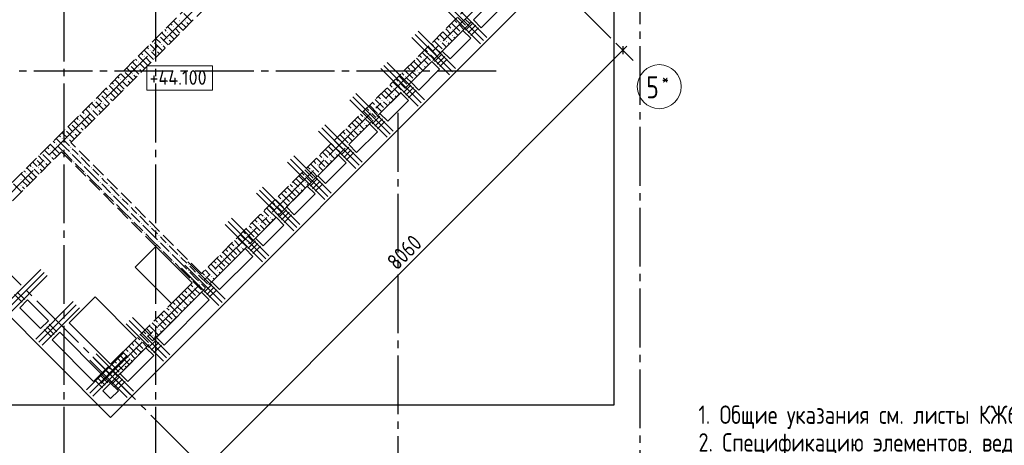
# Model space of a CAD drawing. Header units: millimetres. Extents: x 0 to 37092, y 0 to 42000.
# Tile 3 of 12: x 10450 to 23868, y 9176 to 14969. Entities that reach past the tile are written whole.
import ezdxf

# ---------------------------------------------------------------- set-up
doc = ezdxf.new("R2010")
doc.units = ezdxf.units.MM
doc.linetypes.add('______2', pattern=[270, 200, -70])
doc.linetypes.add('______5', pattern=[1100, 800, -100, 100, -100])
for name, color, linetype, lineweight in [('Standard', 7, 'Continuous', 25), ('Высотные отметки', 7, 'Continuous', 25), ('ЖБ Перекрытие верхний уровень', 7, 'Continuous', 35), ('ЖБ Стена верхний уровень', 7, 'Continuous', 35), ('Обрамление проемов стержнями', 7, 'Continuous', 25), ('Оси', 40, '______5', 18), ('Ребро вкладыша арматура S1', 7, 'Continuous', 25)]:
    doc.layers.add(name, color=color, linetype=linetype, lineweight=lineweight)
doc.layers.add('Ребро вкладыша арматура поперечная AW', color=7, linetype='Continuous', lineweight=18, true_color=0x5a2814)
doc.styles.add('GOST 2.304-81', font='txt')
doc.styles.add('ISOCPEUR', font='txt')

msp = doc.modelspace()

# ---------------------------------------------------------------- hatches: boundary and pattern name
at = {"layer": 'ЖБ Стена верхний уровень', "linetype": 'Continuous', "lineweight": 18, "transparency": 33554687}
for points in [[(12621, 14953), (12627, 14960), (12634, 14953), (12627, 14947)], [(12701, 14953), (12707, 14960), (12714, 14953), (12707, 14947)], [(16421, 14913), (16427, 14920), (16434, 14913), (16427, 14907)], [(12461, 14793), (12467, 14800), (12474, 14793), (12467, 14787)], [(12541, 14873), (12547, 14880), (12554, 14873), (12547, 14867)], [(16341, 14833), (16347, 14840), (16354, 14833), (16347, 14827)], [(12270, 14677), (12274, 14673), (12267, 14667), (12264, 14670)], [(12350, 14757), (12354, 14753), (12347, 14747), (12344, 14750)], [(12381, 14633), (12387, 14640), (12394, 14633), (12387, 14627)], [(12461, 14713), (12467, 14720), (12474, 14713), (12467, 14707)], [(16181, 14673), (16187, 14680), (16194, 14673), (16187, 14667)], [(16261, 14673), (16267, 14680), (16274, 14673), (16267, 14667)], [(16341, 14753), (16347, 14760), (16354, 14753), (16347, 14747)], [(12221, 14553), (12227, 14560), (12234, 14553), (12227, 14547)], [(12301, 14553), (12307, 14560), (12314, 14553), (12307, 14547)], [(16021, 14513), (16027, 14520), (16034, 14513), (16027, 14507)], [(16101, 14593), (16107, 14600), (16114, 14593), (16107, 14587)], [(12061, 14393), (12067, 14400), (12074, 14393), (12067, 14387)], [(12141, 14473), (12147, 14480), (12154, 14473), (12147, 14467)], [(15941, 14433), (15947, 14440), (15954, 14433), (15947, 14427)], [(15941, 14353), (15947, 14360), (15954, 14353), (15947, 14347)], [(11870, 14277), (11874, 14273), (11867, 14267), (11864, 14270)], [(11950, 14357), (11954, 14353), (11947, 14347), (11944, 14350)], [(11981, 14233), (11987, 14240), (11994, 14233), (11987, 14227)], [(12061, 14313), (12067, 14320), (12074, 14313), (12067, 14307)], [(15781, 14273), (15787, 14280), (15794, 14273), (15787, 14267)], [(15861, 14273), (15867, 14280), (15874, 14273), (15867, 14267)], [(11821, 14153), (11827, 14160), (11834, 14153), (11827, 14147)], [(11901, 14153), (11907, 14160), (11914, 14153), (11907, 14147)], [(15621, 14113), (15627, 14120), (15634, 14113), (15627, 14107)], [(15701, 14193), (15707, 14200), (15714, 14193), (15707, 14187)], [(11550, 13957), (11554, 13953), (11547, 13947), (11544, 13950)], [(11661, 13993), (11667, 14000), (11674, 13993), (11667, 13987)], [(11741, 14073), (11747, 14080), (11754, 14073), (11747, 14067)], [(15541, 14033), (15547, 14040), (15554, 14033), (15547, 14027)], [(15541, 13953), (15547, 13960), (15554, 13953), (15547, 13947)], [(11470, 13877), (11474, 13873), (11467, 13867), (11464, 13870)], [(11581, 13833), (11587, 13840), (11594, 13833), (11587, 13827)], [(11661, 13913), (11667, 13920), (11674, 13913), (11667, 13907)], [(15381, 13873), (15387, 13880), (15394, 13873), (15387, 13867)], [(15461, 13873), (15467, 13880), (15474, 13873), (15467, 13867)], [(11421, 13753), (11427, 13760), (11434, 13753), (11427, 13747)], [(11501, 13753), (11507, 13760), (11514, 13753), (11507, 13747)], [(15221, 13713), (15227, 13720), (15234, 13713), (15227, 13707)], [(15301, 13793), (15307, 13800), (15314, 13793), (15307, 13787)], [(11150, 13557), (11154, 13553), (11147, 13547), (11144, 13550)], [(11261, 13593), (11267, 13600), (11274, 13593), (11267, 13587)], [(11341, 13673), (11347, 13680), (11354, 13673), (11347, 13667)], [(15141, 13633), (15147, 13640), (15154, 13633), (15147, 13627)], [(15141, 13553), (15147, 13560), (15154, 13553), (15147, 13547)], [(11070, 13477), (11074, 13473), (11067, 13467), (11064, 13470)], [(11181, 13433), (11187, 13440), (11194, 13433), (11187, 13427)], [(11261, 13513), (11267, 13520), (11274, 13513), (11267, 13507)], [(14981, 13473), (14987, 13480), (14994, 13473), (14987, 13467)], [(15061, 13473), (15067, 13480), (15074, 13473), (15067, 13467)], [(11021, 13353), (11027, 13360), (11034, 13353), (11027, 13347)], [(11101, 13353), (11107, 13360), (11114, 13353), (11107, 13347)], [(14821, 13313), (14827, 13320), (14834, 13313), (14827, 13307)], [(14901, 13393), (14907, 13400), (14914, 13393), (14907, 13387)], [(10750, 13157), (10754, 13153), (10747, 13147), (10744, 13150)], [(10861, 13193), (10867, 13200), (10874, 13193), (10867, 13187)], [(10941, 13273), (10947, 13280), (10954, 13273), (10947, 13267)], [(11141, 13233), (11147, 13240), (11154, 13233), (11147, 13227)], [(11141, 13153), (11147, 13160), (11154, 13153), (11147, 13147)], [(14741, 13233), (14747, 13240), (14754, 13233), (14747, 13227)], [(14741, 13153), (14747, 13160), (14754, 13153), (14747, 13147)], [(10670, 13077), (10674, 13073), (10667, 13067), (10664, 13070)], [(10781, 13033), (10787, 13040), (10794, 13033), (10787, 13027)], [(10861, 13113), (10867, 13120), (10874, 13113), (10867, 13107)], [(11181, 13033), (11187, 13040), (11194, 13033), (11187, 13027)], [(11261, 13113), (11267, 13120), (11274, 13113), (11267, 13107)], [(14581, 13073), (14587, 13080), (14594, 13073), (14587, 13067)], [(14661, 13073), (14667, 13080), (14674, 13073), (14667, 13067)], [(10621, 12953), (10627, 12960), (10634, 12953), (10627, 12947)], [(10701, 12953), (10707, 12960), (10714, 12953), (10707, 12947)], [(11301, 12993), (11307, 13000), (11314, 12993), (11307, 12987)], [(11421, 12953), (11427, 12960), (11434, 12953), (11427, 12947)], [(14421, 12913), (14427, 12920), (14434, 12913), (14427, 12907)], [(14501, 12993), (14507, 13000), (14514, 12993), (14507, 12987)], [(10461, 12793), (10467, 12800), (10474, 12793), (10467, 12787)], [(10541, 12873), (10547, 12880), (10554, 12873), (10547, 12867)], [(11341, 12873), (11347, 12880), (11354, 12873), (11347, 12867)], [(11541, 12833), (11547, 12840), (11554, 12833), (11547, 12827)], [(11541, 12753), (11547, 12760), (11554, 12753), (11547, 12747)], [(14341, 12833), (14347, 12840), (14354, 12833), (14347, 12827)], [(14341, 12753), (14347, 12760), (14354, 12753), (14347, 12747)], [(10461, 12713), (10467, 12720), (10474, 12713), (10467, 12707)], [(11581, 12633), (11587, 12640), (11594, 12633), (11587, 12627)], [(11661, 12713), (11667, 12720), (11674, 12713), (11667, 12707)], [(14181, 12673), (14187, 12680), (14194, 12673), (14187, 12667)], [(14261, 12673), (14267, 12680), (14274, 12673), (14267, 12667)], [(11701, 12593), (11707, 12600), (11714, 12593), (11707, 12587)], [(11741, 12473), (11747, 12480), (11754, 12473), (11747, 12467)], [(11821, 12553), (11827, 12560), (11834, 12553), (11827, 12547)], [(14021, 12513), (14027, 12520), (14034, 12513), (14027, 12507)], [(14101, 12593), (14107, 12600), (14114, 12593), (14107, 12587)], [(11941, 12433), (11947, 12440), (11954, 12433), (11947, 12427)], [(11941, 12353), (11947, 12360), (11954, 12353), (11947, 12347)], [(13941, 12433), (13947, 12440), (13954, 12433), (13947, 12427)], [(13941, 12353), (13947, 12360), (13954, 12353), (13947, 12347)], [(11981, 12233), (11987, 12240), (11994, 12233), (11987, 12227)], [(12061, 12313), (12067, 12320), (12074, 12313), (12067, 12307)], [(13781, 12273), (13787, 12280), (13794, 12273), (13787, 12267)], [(13861, 12273), (13867, 12280), (13874, 12273), (13867, 12267)], [(12101, 12193), (12107, 12200), (12114, 12193), (12107, 12187)], [(12141, 12073), (12147, 12080), (12154, 12073), (12147, 12067)], [(12221, 12153), (12227, 12160), (12234, 12153), (12227, 12147)], [(13621, 12113), (13627, 12120), (13634, 12113), (13627, 12107)], [(13701, 12193), (13707, 12200), (13714, 12193), (13707, 12187)], [(12341, 12033), (12347, 12040), (12354, 12033), (12347, 12027)], [(12341, 11953), (12347, 11960), (12354, 11953), (12347, 11947)], [(13541, 12033), (13547, 12040), (13554, 12033), (13547, 12027)], [(13541, 11953), (13547, 11960), (13554, 11953), (13547, 11947)], [(12381, 11833), (12387, 11840), (12394, 11833), (12387, 11827)], [(12461, 11913), (12467, 11920), (12474, 11913), (12467, 11907)], [(13381, 11873), (13387, 11880), (13394, 11873), (13387, 11867)], [(13461, 11873), (13467, 11880), (13474, 11873), (13467, 11867)], [(12501, 11793), (12507, 11800), (12514, 11793), (12507, 11787)], [(12541, 11673), (12547, 11680), (12554, 11673), (12547, 11667)], [(12621, 11753), (12627, 11760), (12634, 11753), (12627, 11747)], [(13221, 11713), (13227, 11720), (13234, 11713), (13227, 11707)], [(13301, 11793), (13307, 11800), (13314, 11793), (13307, 11787)], [(12741, 11633), (12747, 11640), (12754, 11633), (12747, 11627)], [(12741, 11553), (12747, 11560), (12754, 11553), (12747, 11547)], [(13141, 11633), (13147, 11640), (13154, 11633), (13147, 11627)], [(13141, 11553), (13147, 11560), (13154, 11553), (13147, 11547)], [(12781, 11433), (12787, 11440), (12794, 11433), (12787, 11427)], [(12861, 11513), (12867, 11520), (12874, 11513), (12867, 11507)], [(12981, 11473), (12987, 11480), (12994, 11473), (12987, 11467)], [(13061, 11473), (13067, 11480), (13074, 11473), (13067, 11467)], [(12821, 11313), (12827, 11320), (12834, 11313), (12827, 11307)], [(12901, 11393), (12907, 11400), (12914, 11393), (12907, 11387)], [(12741, 11233), (12747, 11240), (12754, 11233), (12747, 11227)], [(12741, 11153), (12747, 11160), (12754, 11153), (12747, 11147)], [(12581, 11073), (12587, 11080), (12594, 11073), (12587, 11067)], [(12661, 11073), (12667, 11080), (12674, 11073), (12667, 11067)], [(12421, 10913), (12427, 10920), (12434, 10913), (12427, 10907)], [(12501, 10993), (12507, 11000), (12514, 10993), (12507, 10987)], [(12341, 10833), (12347, 10840), (12354, 10833), (12347, 10827)], [(12341, 10753), (12347, 10760), (12354, 10753), (12347, 10747)], [(12181, 10673), (12187, 10680), (12194, 10673), (12187, 10667)], [(12261, 10673), (12267, 10680), (12274, 10673), (12267, 10667)], [(12021, 10513), (12027, 10520), (12034, 10513), (12027, 10507)], [(12101, 10593), (12107, 10600), (12114, 10593), (12107, 10587)], [(11941, 10433), (11947, 10440), (11954, 10433), (11947, 10427)], [(11941, 10353), (11947, 10360), (11954, 10353), (11947, 10347)], [(11701, 10193), (11707, 10200), (11714, 10193), (11707, 10187)], [(11781, 10273), (11787, 10280), (11794, 10273), (11787, 10267)], [(11861, 10273), (11867, 10280), (11874, 10273), (11867, 10267)], [(11621, 10113), (11627, 10120), (11634, 10113), (11627, 10107)]]:
    msp.add_hatch(color=7, dxfattribs=at).paths.add_polyline_path(points, flags=16)

# ---------------------------------------------------------------- linework, layer by layer
at = {"layer": 'Standard', "color": 251, "linetype": 'Continuous', "lineweight": -3, "true_color": 0x656565, "transparency": 33554687}
for q in [(18581, 14643), (18758, 14466), (18669, 14555)]:
    msp.add_line((18669, 14555), q, dxfattribs=at)
at = {"layer": 'Standard', "color": 7, "linetype": 'Continuous', "lineweight": 13, "transparency": 33554687}
for q in [(12970, 8855), (18722, 14608)]:
    msp.add_line((18669, 14555), q, dxfattribs=at)
at = {"layer": 'Standard', "color": 7, "linetype": 'Continuous', "lineweight": 25, "transparency": 33554687}
msp.add_line((18669, 14608), (18669, 14502), dxfattribs=at)
at = {"layer": 'Standard', "color": 254, "linetype": 'Continuous', "lineweight": 25, "true_color": 0xc4c4ff, "transparency": 33554687}
msp.add_lwpolyline([(5073, 9727), (18552, 9727), (18552, 40398), (5073, 40398), (5073, 9727)], dxfattribs=at)
at = {"layer": 'Высотные отметки', "color": 7, "linetype": 'Continuous', "lineweight": 18, "transparency": 33554687}
msp.add_lwpolyline([(12182, 14010), (13077, 14010), (13077, 14343), (12182, 14343), (12182, 14010)], dxfattribs=at)
at = {"layer": 'ЖБ Перекрытие верхний уровень', "color": 7, "linetype": 'Continuous', "lineweight": 25, "transparency": 33554687}
for p, q in [((11689, 9556), (18209, 16076)), ((16632, 14966), (16915, 15249)), ((6195, 15051), (11689, 9556)), ((17021, 15142), (16738, 14860)), ((16738, 14860), (16632, 14966)), ((16208, 14541), (16491, 14824)), ((16491, 14824), (16597, 14718)), ((16597, 14718), (16314, 14435)), ((16314, 14435), (16208, 14541)), ((15783, 14117), (16066, 14400)), ((16066, 14400), (16172, 14294)), ((16172, 14294), (15890, 14011)), ((15890, 14011), (15783, 14117)), ((15359, 13693), (15642, 13976)), ((15642, 13976), (15748, 13870)), ((15748, 13870), (15465, 13587)), ((15465, 13587), (15359, 13693)), ((14935, 13269), (15218, 13551)), ((15324, 13445), (15041, 13163)), ((15218, 13551), (15324, 13445)), ((15041, 13163), (14935, 13269)), ((14511, 12844), (14793, 13127)), ((14900, 13021), (14617, 12738)), ((14793, 13127), (14900, 13021)), ((14617, 12738), (14511, 12844)), ((14086, 12420), (14369, 12703)), ((14369, 12703), (14475, 12597)), ((14475, 12597), (14192, 12314)), ((14192, 12314), (14086, 12420)), ((13662, 11996), (13945, 12279)), ((13945, 12279), (14051, 12173)), ((14051, 12173), (13768, 11890)), ((13768, 11890), (13662, 11996)), ((12304, 11883), (12022, 11600)), ((12799, 11388), (12304, 11883)), ((13068, 11402), (13521, 11854)), ((13521, 11854), (13627, 11748)), ((13627, 11748), (13174, 11296)), ((12022, 11600), (12517, 11105)), ((12517, 11105), (12799, 11388)), ((13174, 11296), (13068, 11402)), ((10452, 11048), (10558, 11154)), ((10558, 11154), (10841, 10872)), ((11477, 11197), (11124, 10843)), ((12043, 10631), (11477, 11197)), ((12312, 10645), (12927, 11260)), ((13033, 11154), (12418, 10539)), ((12927, 11260), (13033, 11154)), ((10735, 10765), (10452, 11048)), ((10841, 10872), (10735, 10765)), ((11124, 10843), (11689, 10278)), ((10890, 10610), (10996, 10716)), ((11456, 10044), (10890, 10610)), ((10996, 10716), (11562, 10150)), ((11689, 10278), (12043, 10631)), ((12418, 10539), (12312, 10645)), ((11817, 10150), (12170, 10504)), ((12170, 10504), (12276, 10398)), ((12276, 10398), (11923, 10044)), ((11562, 10150), (11456, 10044)), ((11923, 10044), (11817, 10150)), ((11583, 9917), (11689, 10023)), ((11689, 10023), (11795, 9917)), ((11689, 9811), (11583, 9917)), ((11795, 9917), (11689, 9811))]:
    msp.add_line(p, q, dxfattribs=at)
at = {"layer": 'ЖБ Стена верхний уровень', "color": 251, "linetype": '______2', "lineweight": 13, "true_color": 0x656565, "transparency": 33554687}
for p, q in [((15833, 18240), (9780, 12187)), ((11145, 13297), (15960, 18112)), ((17742, 16330), (12927, 11515)), ((11689, 10023), (17869, 16203)), ((12927, 11515), (11145, 13297)), ((9780, 11932), (11018, 13170)), ((11018, 13170), (12799, 11388)), ((12799, 11388), (11562, 10150)), ((11562, 10150), (11689, 10023))]:
    msp.add_line(p, q, dxfattribs=at)
at = {"layer": 'ЖБ Стена верхний уровень', "color": 9, "linetype": 'Continuous', "lineweight": 18, "true_color": 0xc7c7c7, "transparency": 33554687}
for p, q in [((12687, 15053), (12794, 14946)), ((12507, 14914), (12527, 14893)), ((12647, 14853), (12547, 14954)), ((12647, 14933), (12714, 14866)), ((12727, 14933), (12754, 14906)), ((16336, 14924), (16447, 14813)), ((16376, 14964), (16407, 14933)), ((16416, 15004), (16527, 14893)), ((16583, 14917), (16527, 14973)), ((12407, 14773), (12387, 14794)), ((12447, 14733), (12407, 14773)), ((12427, 14834), (12447, 14813)), ((12567, 14773), (12467, 14874)), ((12487, 14773), (12554, 14706)), ((12567, 14853), (12634, 14786)), ((12567, 14773), (12594, 14746)), ((12647, 14853), (12674, 14826)), ((16176, 14764), (16247, 14693)), ((16216, 14804), (16247, 14773)), ((16247, 14773), (16343, 14677)), ((16256, 14844), (16327, 14773)), ((16296, 14884), (16327, 14853)), ((16407, 14773), (16367, 14813)), ((16423, 14757), (16407, 14773)), ((16503, 14837), (16447, 14893)), ((12247, 14613), (12227, 14634)), ((12287, 14653), (12394, 14546)), ((12307, 14714), (12367, 14653)), ((12367, 14733), (12474, 14626)), ((12487, 14693), (12514, 14666)), ((16056, 14644), (16087, 14613)), ((16096, 14684), (16207, 14573)), ((16136, 14724), (16167, 14693)), ((16247, 14613), (16207, 14653)), ((16287, 14653), (16303, 14637)), ((16367, 14733), (16383, 14717)), ((12107, 14514), (12127, 14493)), ((12247, 14453), (12147, 14554)), ((12187, 14594), (12207, 14573)), ((12287, 14573), (12247, 14613)), ((12247, 14533), (12314, 14466)), ((12327, 14533), (12354, 14506)), ((12407, 14613), (12434, 14586)), ((15936, 14524), (16047, 14413)), ((15976, 14564), (16007, 14533)), ((16016, 14604), (16127, 14493)), ((16103, 14437), (16047, 14493)), ((16183, 14517), (16127, 14573)), ((16263, 14597), (16247, 14613)), ((12007, 14373), (11987, 14394)), ((12047, 14333), (12007, 14373)), ((12027, 14434), (12047, 14413)), ((12167, 14373), (12067, 14474)), ((12087, 14373), (12154, 14306)), ((12167, 14453), (12234, 14386)), ((12167, 14373), (12194, 14346)), ((12247, 14453), (12274, 14426)), ((15776, 14364), (15847, 14293)), ((15816, 14404), (15847, 14373)), ((15847, 14373), (15943, 14277)), ((15856, 14444), (15927, 14373)), ((15896, 14484), (15927, 14453)), ((16007, 14373), (15967, 14413)), ((16023, 14357), (16007, 14373)), ((11847, 14213), (11827, 14234)), ((11887, 14253), (11994, 14146)), ((11907, 14314), (11967, 14253)), ((11967, 14333), (12074, 14226)), ((12087, 14293), (12114, 14266)), ((15656, 14244), (15687, 14213)), ((15696, 14284), (15807, 14173)), ((15736, 14324), (15767, 14293)), ((15847, 14213), (15807, 14253)), ((15887, 14253), (15903, 14237)), ((15967, 14333), (15983, 14317)), ((11707, 14114), (11727, 14093)), ((11847, 14053), (11747, 14154)), ((11787, 14194), (11807, 14173)), ((11887, 14173), (11847, 14213)), ((11847, 14133), (11914, 14066)), ((11927, 14133), (11954, 14106)), ((12007, 14213), (12034, 14186)), ((15536, 14124), (15647, 14013)), ((15576, 14164), (15607, 14133)), ((15616, 14204), (15727, 14093)), ((15703, 14037), (15647, 14093)), ((15783, 14117), (15727, 14173)), ((15863, 14197), (15847, 14213)), ((11607, 13973), (11587, 13994)), ((11647, 13933), (11607, 13973)), ((11627, 14034), (11647, 14013)), ((11767, 13973), (11667, 14074)), ((11687, 13973), (11754, 13906)), ((11767, 14053), (11834, 13986)), ((11767, 13973), (11794, 13946)), ((11847, 14053), (11874, 14026)), ((15376, 13964), (15447, 13893)), ((15416, 14004), (15447, 13973)), ((15447, 13973), (15543, 13877)), ((15456, 14044), (15527, 13973)), ((15496, 14084), (15527, 14053)), ((15607, 13973), (15567, 14013)), ((15623, 13957), (15607, 13973)), ((11447, 13813), (11427, 13834)), ((11487, 13853), (11594, 13746)), ((11507, 13914), (11567, 13853)), ((11567, 13933), (11674, 13826)), ((11687, 13893), (11714, 13866)), ((15256, 13844), (15287, 13813)), ((15296, 13884), (15407, 13773)), ((15336, 13924), (15367, 13893)), ((15447, 13813), (15407, 13853)), ((15487, 13853), (15503, 13837)), ((15567, 13933), (15583, 13917)), ((11307, 13714), (11327, 13693)), ((11447, 13653), (11347, 13754)), ((11387, 13794), (11407, 13773)), ((11487, 13773), (11447, 13813)), ((11447, 13733), (11514, 13666)), ((11527, 13733), (11554, 13706)), ((11607, 13813), (11634, 13786)), ((15136, 13724), (15247, 13613)), ((15176, 13764), (15207, 13733)), ((15216, 13804), (15327, 13693)), ((15303, 13637), (15247, 13693)), ((15383, 13717), (15327, 13773)), ((15463, 13797), (15447, 13813)), ((11207, 13573), (11187, 13594)), ((11247, 13533), (11207, 13573)), ((11227, 13634), (11247, 13613)), ((11367, 13573), (11267, 13674)), ((11287, 13573), (11354, 13506)), ((11367, 13653), (11434, 13586)), ((11367, 13573), (11394, 13546)), ((11447, 13653), (11474, 13626)), ((14976, 13564), (15047, 13493)), ((15016, 13604), (15047, 13573)), ((15047, 13573), (15143, 13477)), ((15056, 13644), (15127, 13573)), ((15096, 13684), (15127, 13653)), ((15207, 13573), (15167, 13613)), ((15223, 13557), (15207, 13573)), ((11047, 13413), (11027, 13434)), ((11087, 13453), (11194, 13346)), ((11107, 13514), (11167, 13453)), ((11167, 13533), (11274, 13426)), ((11287, 13493), (11314, 13466)), ((14856, 13444), (14887, 13413)), ((14896, 13484), (15007, 13373)), ((14936, 13524), (14967, 13493)), ((15047, 13413), (15007, 13453)), ((15087, 13453), (15103, 13437)), ((15167, 13533), (15183, 13517)), ((10907, 13314), (10927, 13293)), ((11047, 13253), (10947, 13354)), ((10987, 13394), (11007, 13373)), ((11087, 13373), (11047, 13413)), ((11047, 13333), (11114, 13266)), ((11127, 13333), (11154, 13306)), ((11207, 13413), (11234, 13386)), ((14696, 13284), (14727, 13253)), ((14736, 13324), (14847, 13213)), ((14776, 13364), (14807, 13333)), ((14816, 13404), (14927, 13293)), ((14903, 13237), (14847, 13293)), ((14983, 13317), (14927, 13373)), ((15063, 13397), (15047, 13413)), ((10807, 13173), (10787, 13194)), ((10847, 13133), (10807, 13173)), ((10827, 13234), (10847, 13213)), ((10967, 13173), (10867, 13274)), ((10887, 13173), (10954, 13106)), ((10967, 13253), (11034, 13186)), ((10967, 13173), (10994, 13146)), ((11034, 13186), (11047, 13173)), ((11047, 13253), (11074, 13226)), ((11047, 13173), (11167, 13053)), ((11074, 13226), (11127, 13173)), ((11114, 13266), (11127, 13253)), ((11207, 13173), (11167, 13213)), ((11247, 13133), (11207, 13173)), ((14576, 13164), (14647, 13093)), ((14616, 13204), (14647, 13173)), ((14647, 13173), (14743, 13077)), ((14656, 13244), (14727, 13173)), ((14807, 13173), (14767, 13213)), ((14823, 13157), (14807, 13173)), ((10647, 13013), (10627, 13034)), ((10687, 13053), (10794, 12946)), ((10707, 13114), (10767, 13053)), ((10767, 13133), (10874, 13026)), ((10887, 13093), (10914, 13066)), ((11167, 13133), (11287, 13013)), ((11287, 13093), (11407, 12973)), ((14456, 13044), (14487, 13013)), ((14496, 13084), (14607, 12973)), ((14536, 13124), (14567, 13093)), ((14647, 13013), (14607, 13053)), ((14687, 13053), (14703, 13037)), ((14767, 13133), (14783, 13117)), ((10507, 12914), (10527, 12893)), ((10647, 12853), (10547, 12954)), ((10587, 12994), (10607, 12973)), ((10687, 12973), (10647, 13013)), ((10647, 12933), (10714, 12866)), ((10727, 12933), (10754, 12906)), ((10807, 13013), (10834, 12986)), ((11207, 13013), (11327, 12893)), ((11447, 12853), (11327, 12973)), ((11447, 12933), (11527, 12853)), ((14296, 12884), (14327, 12853)), ((14336, 12924), (14447, 12813)), ((14376, 12964), (14407, 12933)), ((14416, 13004), (14527, 12893)), ((14503, 12837), (14447, 12893)), ((14583, 12917), (14527, 12973)), ((14663, 12997), (14647, 13013)), ((10567, 12773), (10467, 12874)), ((10487, 12773), (10554, 12706)), ((10567, 12853), (10634, 12786)), ((10567, 12773), (10594, 12746)), ((10647, 12853), (10674, 12826)), ((11367, 12853), (11447, 12773)), ((11447, 12853), (11527, 12773)), ((11447, 12773), (11567, 12653)), ((11607, 12773), (11567, 12813)), ((11647, 12733), (11607, 12773)), ((14176, 12764), (14247, 12693)), ((14216, 12804), (14247, 12773)), ((14247, 12773), (14343, 12677)), ((14256, 12844), (14327, 12773)), ((14407, 12773), (14367, 12813)), ((14423, 12757), (14407, 12773)), ((10367, 12733), (10474, 12626)), ((10487, 12693), (10514, 12666)), ((11567, 12733), (11687, 12613)), ((11687, 12693), (11807, 12573)), ((14056, 12644), (14087, 12613)), ((14096, 12684), (14207, 12573)), ((14136, 12724), (14167, 12693)), ((14247, 12613), (14207, 12653)), ((14287, 12653), (14303, 12637)), ((14367, 12733), (14383, 12717)), ((11607, 12613), (11727, 12493)), ((11847, 12453), (11727, 12573)), ((11847, 12533), (11927, 12453)), ((13896, 12484), (13927, 12453)), ((13936, 12524), (14047, 12413)), ((13976, 12564), (14007, 12533)), ((14016, 12604), (14127, 12493)), ((14103, 12437), (14047, 12493)), ((14183, 12517), (14127, 12573)), ((14263, 12597), (14247, 12613)), ((11767, 12453), (11847, 12373)), ((11847, 12453), (11927, 12373)), ((11847, 12373), (11967, 12253)), ((12007, 12373), (11967, 12413)), ((12047, 12333), (12007, 12373)), ((13776, 12364), (13847, 12293)), ((13816, 12404), (13847, 12373)), ((13847, 12373), (13943, 12277)), ((13856, 12444), (13927, 12373)), ((14007, 12373), (13967, 12413)), ((14023, 12357), (14007, 12373)), ((11967, 12333), (12087, 12213)), ((12007, 12213), (12127, 12093)), ((12087, 12293), (12207, 12173)), ((13656, 12244), (13687, 12213)), ((13696, 12284), (13807, 12173)), ((13736, 12324), (13767, 12293)), ((13847, 12213), (13807, 12253)), ((13863, 12197), (13847, 12213)), ((13887, 12253), (13903, 12237)), ((13967, 12333), (13983, 12317)), ((12247, 12053), (12127, 12173)), ((12247, 12133), (12327, 12053)), ((13496, 12084), (13527, 12053)), ((13536, 12124), (13647, 12013)), ((13576, 12164), (13607, 12133)), ((13616, 12204), (13727, 12093)), ((13703, 12037), (13647, 12093)), ((13783, 12117), (13727, 12173)), ((12167, 12053), (12247, 11973)), ((12247, 12053), (12327, 11973)), ((12247, 11973), (12367, 11853)), ((12407, 11973), (12367, 12013)), ((12447, 11933), (12407, 11973)), ((13376, 11964), (13447, 11893)), ((13416, 12004), (13447, 11973)), ((13447, 11973), (13543, 11877)), ((13456, 12044), (13527, 11973)), ((13607, 11973), (13567, 12013)), ((13623, 11957), (13607, 11973)), ((12367, 11933), (12487, 11813)), ((12407, 11813), (12527, 11693)), ((12487, 11893), (12607, 11773)), ((13256, 11844), (13287, 11813)), ((13296, 11884), (13407, 11773)), ((13336, 11924), (13367, 11893)), ((13447, 11813), (13407, 11853)), ((13463, 11797), (13447, 11813)), ((13487, 11853), (13503, 11837)), ((13567, 11933), (13583, 11917)), ((12647, 11653), (12527, 11773)), ((12647, 11733), (12727, 11653)), ((13096, 11684), (13127, 11653)), ((13136, 11724), (13247, 11613)), ((13176, 11764), (13207, 11733)), ((13216, 11804), (13327, 11693)), ((13303, 11637), (13247, 11693)), ((13383, 11717), (13327, 11773)), ((12567, 11653), (12647, 11573)), ((12647, 11653), (12727, 11573)), ((12647, 11573), (12767, 11453)), ((12807, 11573), (12767, 11613)), ((12847, 11533), (12807, 11573)), ((12976, 11564), (13047, 11493)), ((13016, 11604), (13047, 11573)), ((13047, 11573), (13143, 11477)), ((13056, 11644), (13127, 11573)), ((13207, 11573), (13167, 11613)), ((13223, 11557), (13207, 11573)), ((12767, 11533), (12856, 11444)), ((12807, 11413), (12816, 11404)), ((12856, 11444), (12887, 11413)), ((12887, 11493), (12896, 11484)), ((12896, 11484), (13007, 11373)), ((12936, 11524), (12967, 11493)), ((13047, 11413), (13007, 11453)), ((13063, 11397), (13047, 11413)), ((13087, 11453), (13103, 11437)), ((13167, 11533), (13183, 11517)), ((12696, 11284), (12727, 11253)), ((12736, 11324), (12847, 11213)), ((12776, 11364), (12807, 11333)), ((12816, 11404), (12927, 11293)), ((12903, 11237), (12847, 11293)), ((12983, 11317), (12927, 11373)), ((12576, 11164), (12647, 11093)), ((12616, 11204), (12647, 11173)), ((12647, 11173), (12743, 11077)), ((12656, 11244), (12727, 11173)), ((12807, 11173), (12767, 11213)), ((12823, 11157), (12807, 11173)), ((12416, 11004), (12527, 10893)), ((12456, 11044), (12487, 11013)), ((12496, 11084), (12607, 10973)), ((12536, 11124), (12567, 11093)), ((12647, 11013), (12607, 11053)), ((12663, 10997), (12647, 11013)), ((12687, 11053), (12703, 11037)), ((12767, 11133), (12783, 11117)), ((12296, 10884), (12327, 10853)), ((12336, 10924), (12447, 10813)), ((12376, 10964), (12407, 10933)), ((12503, 10837), (12447, 10893)), ((12583, 10917), (12527, 10973)), ((12176, 10764), (12247, 10693)), ((12216, 10804), (12247, 10773)), ((12247, 10773), (12343, 10677)), ((12256, 10844), (12327, 10773)), ((12407, 10773), (12367, 10813)), ((12423, 10757), (12407, 10773)), ((12016, 10604), (12127, 10493)), ((12056, 10644), (12087, 10613)), ((12096, 10684), (12207, 10573)), ((12136, 10724), (12167, 10693)), ((12247, 10613), (12207, 10653)), ((12263, 10597), (12247, 10613)), ((12287, 10653), (12303, 10637)), ((12367, 10733), (12383, 10717)), ((11896, 10484), (11927, 10453)), ((11936, 10524), (12047, 10413)), ((11976, 10564), (12007, 10533)), ((12103, 10437), (12047, 10493)), ((12183, 10517), (12127, 10573)), ((11776, 10364), (11847, 10293)), ((11816, 10404), (11847, 10373)), ((11847, 10373), (11943, 10277)), ((11856, 10444), (11927, 10373)), ((12007, 10373), (11967, 10413)), ((11967, 10333), (11983, 10317)), ((12023, 10357), (12007, 10373)), ((11616, 10204), (11727, 10093)), ((11656, 10244), (11687, 10213)), ((11696, 10284), (11807, 10173)), ((11736, 10324), (11767, 10293)), ((11847, 10213), (11807, 10253)), ((11863, 10197), (11847, 10213)), ((11887, 10253), (11903, 10237)), ((11576, 10164), (11607, 10133)), ((11703, 10037), (11647, 10093)), ((11783, 10117), (11727, 10173))]:
    msp.add_line(p, q, dxfattribs=at)
at = {"layer": 'Оси', "color": 8, "linetype": '______5', "lineweight": -3, "transparency": 33554687}
for p, q in [((11051, 40500), (11051, 7060)), ((12301, 40500), (12301, 7060)), ((9292, 11572), (20390, 22669)), ((11716, 21508), (18811, 14413)), ((11555, 10016), (22299, 20760)), ((6017, 15809), (13111, 8714)), ((18901, 15709), (18901, 7060)), ((16941, 14270), (3600, 14270)), ((16941, 14270), (3600, 14270)), ((15601, 13700), (15601, 7060))]:
    msp.add_line(p, q, dxfattribs=at)
at = {"layer": 'Оси', "color": 7, "linetype": 'Continuous', "lineweight": 13, "transparency": 33554687}
msp.add_circle((19166, 14058), 300, dxfattribs=at)
at = {"layer": 'Ребро вкладыша арматура S1', "color": 7, "linetype": 'Continuous', "lineweight": 25, "transparency": 33554687}
for p, q in [((16263, 15194), (16772, 14685)), ((16305, 15236), (16814, 14727)), ((16220, 15151), (16729, 14642)), ((15838, 14769), (16347, 14260)), ((15881, 14812), (16390, 14303)), ((15796, 14727), (16305, 14218)), ((15457, 14388), (15966, 13878)), ((15372, 14303), (15881, 13794)), ((15414, 14345), (15923, 13836)), ((15032, 13963), (15541, 13454)), ((14947, 13878), (15457, 13369)), ((14990, 13921), (15499, 13412)), ((14523, 13454), (15032, 12945)), ((14566, 13497), (15075, 12987)), ((14608, 13539), (15117, 13030)), ((14099, 13030), (14608, 12521)), ((14141, 13072), (14650, 12563)), ((14184, 13115), (14693, 12606)), ((13717, 12648), (14226, 12139)), ((13759, 12691), (14269, 12181)), ((13675, 12606), (14184, 12097)), ((13293, 12224), (13802, 11715)), ((13335, 12266), (13844, 11757)), ((13250, 12181), (13759, 11672)), ((10740, 11570), (10231, 11061)), ((12656, 11587), (13165, 11078)), ((12699, 11630), (13208, 11121)), ((12741, 11672), (13250, 11163)), ((10782, 11527), (10273, 11018)), ((10825, 11485), (10316, 10976)), ((11178, 11131), (10669, 10622)), ((11221, 11089), (10712, 10580)), ((11263, 11046), (10754, 10537)), ((11942, 10873), (12451, 10364)), ((11985, 10916), (12494, 10407)), ((11900, 10831), (12409, 10322)), ((11871, 10438), (11362, 9929)), ((11914, 10396), (11405, 9887)), ((11405, 10336), (11914, 9827)), ((11447, 10378), (11956, 9869)), ((11956, 10353), (11447, 9844)), ((11490, 10421), (11999, 9912))]:
    msp.add_line(p, q, dxfattribs=at)
at = {"layer": 'Ребро вкладыша арматура поперечная AW', "color": 7, "linetype": 'Continuous', "lineweight": 25, "transparency": 33554687}
for p, q in [((16527, 14826), (16631, 14929)), ((16563, 14790), (16666, 14894)), ((16598, 14755), (16701, 14858)), ((16103, 14401), (16206, 14505)), ((16138, 14366), (16242, 14469)), ((16174, 14331), (16277, 14434)), ((15679, 13977), (15782, 14080)), ((15714, 13942), (15817, 14045)), ((15749, 13906), (15853, 14010)), ((15255, 13553), (15358, 13656)), ((15290, 13518), (15393, 13621)), ((15325, 13482), (15428, 13585)), ((14830, 13129), (14933, 13232)), ((14866, 13093), (14969, 13197)), ((14901, 13058), (15004, 13161)), ((14406, 12704), (14509, 12808)), ((14441, 12669), (14545, 12772)), ((14477, 12634), (14580, 12737)), ((13982, 12280), (14085, 12383)), ((14017, 12245), (14120, 12348)), ((14052, 12209), (14156, 12313)), ((13557, 11856), (13661, 11959)), ((13593, 11821), (13696, 11924)), ((13628, 11785), (13731, 11888)), ((12963, 11262), (13067, 11365)), ((12999, 11227), (13102, 11330)), ((13034, 11191), (13137, 11294)), ((10379, 11227), (10482, 11124)), ((10415, 11262), (10518, 11159)), ((10782, 10753), (10885, 10650)), ((10818, 10789), (10921, 10685)), ((10853, 10824), (10956, 10721)), ((12207, 10505), (12310, 10609)), ((12242, 10470), (12346, 10573)), ((12278, 10435), (12381, 10538)), ((11511, 10096), (11614, 9993)), ((11546, 10131), (11649, 10028)), ((11712, 10010), (11815, 10114)), ((11747, 9975), (11851, 10078)), ((11475, 10060), (11578, 9957)), ((11783, 9940), (11886, 10043))]:
    msp.add_line(p, q, dxfattribs=at)

# ---------------------------------------------------------------- texts
at = {"layer": 'Standard', "color": 7, "linetype": 'Continuous', "lineweight": 25, "transparency": 33554687, "insert": (15591, 11547), "char_height": 220, "width": 672.62, "attachment_point": 7, "rotation": 45, "style": 'GOST 2.304-81'}
msp.add_mtext('8060', dxfattribs=at)
at = {"layer": 'Высотные отметки', "color": 7, "linetype": 'Continuous', "lineweight": 18, "transparency": 33554687, "insert": (12219, 14083), "char_height": 200, "width": 931.95, "attachment_point": 7, "style": 'GOST 2.304-81'}
msp.add_mtext('\\W1.11;+44.100', dxfattribs=at)
at = {"layer": 'Обрамление проемов стержнями', "color": 7, "linetype": 'Continuous', "lineweight": 13, "transparency": 33554687, "insert": (19700, 9717), "char_height": 250, "width": 17766.88, "attachment_point": 1, "line_spacing_factor": 0.903614}
msp.add_mtext('\\A1;{\\fGOST 2.304-81|i0|b0;\\H250.000000;\\W1.000000;\\C7;1. Общие указания см. листы КЖ6.2-1. Ведомость расхода стали см. лист КЖ6.2-49.}\\P{\\fGOST 2.304-81|i0|b0;\\H250.000000;\\W1.000000;\\C7;2. Спецификацию элементов, ведомость деталей см. листы КЖ6.2-49.}\\P{\\fGOST 2.304-81|i0|b0;\\H250.000000;\\W1.000000;\\C7;3. Сечения по плите перекрытия см. лист КЖ6.2-55. Детали плана см. лист КЖ6.2-55.}\\P{\\fGOST 2.304-81|i0|b0;\\H250.000000;\\W1.000000;\\C7;4. Конструкцию арматурных каркасов см. листы КЖ6.2-56...70.}\\P{\\fGOST 2.304-81|i0|b0;\\H250.000000;\\W1.000000;\\C7;5. В местах попадания отверстий в зону армирования, стержни арматуры раздвинуть либо отогнцть по месту.}\\P', dxfattribs=at)
at = {"layer": 'Оси', "color": 7, "linetype": 'Continuous', "lineweight": 25, "transparency": 33554687, "attachment_point": 7, "style": 'ISOCPEUR'}
for s, insert, char_height, width in [('\\W0.80;*', (19199, 14075), 180, 215.91), ('\\W0.78;5', (18989, 13900), 300, 326.41)]:
    msp.add_mtext(s, dxfattribs=dict(at, insert=insert, char_height=char_height, width=width))

doc.saveas('drawing.dxf')
